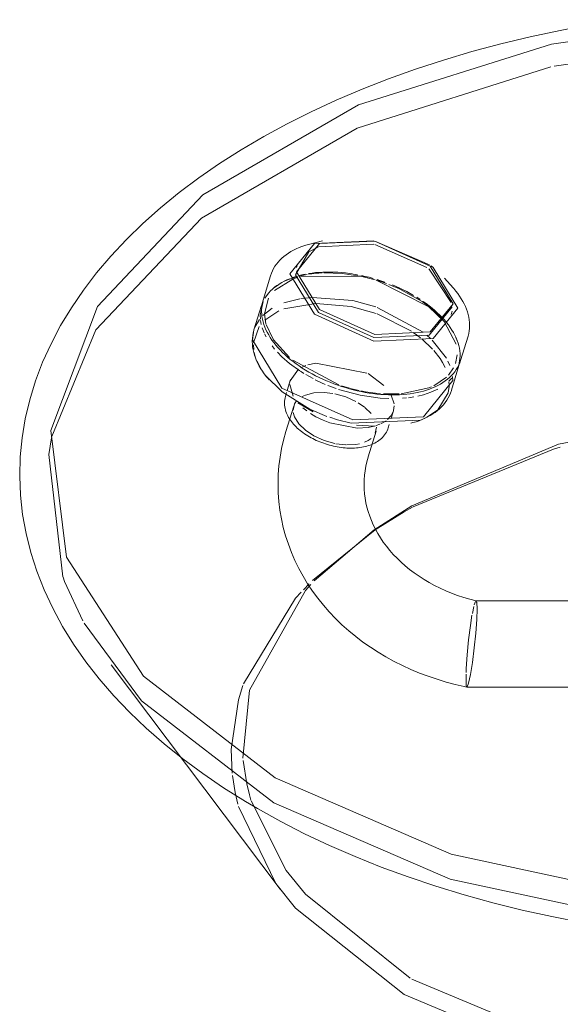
# Model space of a CAD drawing. Header units: inches. Extents: x -332 to 1204, y -60 to 270.
# Tile 47 of 91: x 353.14 to 357.32, y 2 to 9.62. Entities that reach past the tile are written whole.
import ezdxf

# ---------------------------------------------------------------- set-up
doc = ezdxf.new("R2010")
doc.units = ezdxf.units.IN
doc.header["$MEASUREMENT"] = 0
doc.layers.add('P-SANR-FIXT', color=6, linetype='Continuous', lineweight=9)

# ---------------------------------------------------------------- blocks, each defined once
blk = doc.blocks.new('SSG_Safety_Station_Shower_Eyewash_PLA_3_ - Default-V17-WASTE AND VENT RISER DIAGRAM')
at = {"layer": 'P-SANR-FIXT', "color": 10}
for p, q in [((-258.523, 9.2622), (-257.268, 9.4426)), ((-259.488, 7.7242), (-259.913, 7.9088)), ((-259.5107, 7.7052), (-259.913, 7.882)), ((-260.5262, 7.6335), (-260.5495, 7.6258)), ((-260.5084, 7.6283), (-260.5477, 7.6147)), ((-260.438, 7.6507), (-260.4892, 7.6403)), ((-260.0252, 7.6376), (-260.486, 7.6348)), ((-260.3201, 7.6627), (-260.4259, 7.6526)), ((-260.1664, 7.6582), (-260.3072, 7.6631)), ((-260.0264, 7.6373), (-260.1664, 7.6582)), ((-260.1087, 7.6577), (-260.139, 7.6615)), ((-260.0854, 7.6543), (-260.1087, 7.6577)), ((-260.0477, 7.6479), (-260.0782, 7.6532)), ((-259.9093, 7.6081), (-260.0244, 7.6369)), ((-259.9098, 7.6091), (-260.0213, 7.6368)), ((-260.5489, 7.6142), (-260.6911, 7.5248)), ((-260.6568, 7.5727), (-260.69, 7.5494)), ((-259.8752, 7.5976), (-259.901, 7.6057)), ((-259.8227, 7.5796), (-259.8752, 7.5976)), ((-259.735, 7.5441), (-259.8041, 7.5726)), ((-260.7454, 7.4946), (-260.7641, 7.4677)), ((-260.7051, 7.5374), (-260.7201, 7.5232)), ((-260.399, 7.4721), (-260.4854, 7.4629)), ((-259.5457, 7.44), (-259.7326, 7.5431)), ((-259.5616, 7.4572), (-259.5865, 7.473)), ((-260.7363, 7.4654), (-260.7675, 7.3447)), ((-260.3703, 7.4263), (-260.6189, 7.3828)), ((-260.494, 7.4616), (-260.6182, 7.4298)), ((-259.5385, 7.203), (-259.8959, 7.3955)), ((-260.7073, 7.3883), (-260.7813, 7.3312)), ((-260.7675, 7.3447), (-260.7566, 7.267)), ((-260.6558, 7.3678), (-260.7654, 7.2974)), ((-259.6297, 7.2111), (-259.8952, 7.3443)), ((-259.3957, 7.3158), (-259.4299, 7.3491)), ((-260.8091, 7.2472), (-260.853, 7.1195)), ((-260.8072, 7.3015), (-260.8415, 7.2421)), ((-260.7985, 7.2934), (-260.7928, 7.2635)), ((-260.7557, 7.2636), (-260.701, 7.1479)), ((-259.2838, 7.1105), (-259.3763, 7.2848)), ((-259.3289, 7.2395), (-259.343, 7.2591)), ((-260.7854, 7.2374), (-260.7708, 7.1991)), ((-260.7666, 7.19), (-260.755, 7.1672)), ((-259.5907, 7.1838), (-259.6159, 7.2017)), ((-259.5594, 7.1598), (-259.5907, 7.1838)), ((-259.4828, 7.1552), (-259.5107, 7.1801)), ((-260.8535, 7.1043), (-260.8511, 7.068)), ((-260.7094, 7.0972), (-260.6894, 7.0723)), ((-260.6998, 7.1462), (-260.5739, 7.0069)), ((-259.4654, 7.0725), (-259.5487, 7.1511)), ((-259.3582, 7.001), (-259.4679, 7.1409)), ((-259.2732, 7.1316), (-259.2859, 7.1617)), ((-259.2753, 7.1394), (-259.2837, 7.1596)), ((-259.2681, 7.1192), (-259.2753, 7.1394)), ((-260.8476, 7.047), (-260.8364, 7.0057)), ((-260.6673, 7.0472), (-260.6322, 7.0117)), ((-259.4078, 6.9998), (-259.4554, 7.0614)), ((-259.2882, 6.9605), (-259.2754, 7.027)), ((-260.827, 6.9809), (-260.7905, 6.9114)), ((-260.5489, 6.9862), (-260.1912, 6.795)), ((-260.4464, 6.9455), (-260.4801, 6.9307)), ((-259.3687, 6.9304), (-259.3886, 6.9691)), ((-259.3313, 6.9444), (-259.3466, 6.979)), ((-260.7771, 6.8915), (-260.7596, 6.8678)), ((-260.5044, 6.916), (-260.5682, 6.8252)), ((-260.4892, 6.9004), (-260.463, 6.8839)), ((-260.4481, 6.875), (-260.3914, 6.8435)), ((-259.8422, 6.7916), (-259.9652, 6.8821)), ((-259.3426, 6.87), (-259.3025, 6.9271)), ((-260.5653, 6.8366), (-260.5911, 6.7519)), ((-260.5711, 6.7973), (-260.5452, 6.7074)), ((-260.3746, 6.8349), (-260.3264, 6.8119)), ((-260.3264, 6.8119), (-260.2966, 6.7988)), ((-260.2773, 6.7908), (-260.2122, 6.7662)), ((-260.1704, 6.7881), (-260.1079, 6.7694)), ((-259.4549, 6.7884), (-259.3581, 6.8542)), ((-259.3374, 6.7957), (-259.3384, 6.8189)), ((-259.3383, 6.8237), (-259.3151, 6.848)), ((-259.3378, 6.7806), (-259.3374, 6.7957)), ((-259.3082, 6.8278), (-259.3101, 6.8606)), ((-260.1034, 6.7682), (-260.0346, 6.7515)), ((-259.9839, 6.7417), (-259.8681, 6.727)), ((-259.8461, 6.7255), (-259.7244, 6.725)), ((-259.7641, 6.6488), (-259.7857, 6.7164)), ((-259.7083, 6.726), (-259.4936, 6.7714)), ((-259.5787, 6.7085), (-259.5352, 6.7193)), ((-259.4936, 6.7714), (-259.4746, 6.7792)), ((-259.4256, 6.6024), (-259.3451, 6.7328)), ((-259.3445, 6.7355), (-259.3378, 6.7806)), ((-259.9938, 6.6232), (-260.043, 6.6572)), ((-259.8721, 6.6927), (-259.8044, 6.689)), ((-259.7679, 6.5974), (-259.7633, 6.6328)), ((-259.6983, 6.6914), (-259.6676, 6.6942)), ((-259.6514, 6.6961), (-259.6101, 6.7023)), ((-260.4702, 6.6179), (-260.4395, 6.593)), ((-260.4176, 6.6073), (-260.2843, 6.5516)), ((-259.9424, 6.5729), (-259.9893, 6.6195)), ((-259.7865, 6.5572), (-259.769, 6.5935)), ((-259.7864, 6.5367), (-259.769, 6.5935)), ((-259.5099, 6.5443), (-259.4279, 6.6004)), ((-260.2622, 6.5439), (-260.2021, 6.5251)), ((-260.2606, 6.5003), (-260.0506, 6.4612)), ((-259.9026, 6.4796), (-259.8749, 6.4897)), ((-259.8672, 6.4931), (-259.8259, 6.517)), ((-259.8138, 6.5267), (-259.7878, 6.5553)), ((-259.9101, 6.4203), (-259.8991, 6.4678)), ((-260.2138, 6.3395), (-260.1388, 6.3307)), ((-259.9938, 6.351), (-259.9658, 6.3644)), ((-259.9658, 6.3644), (-259.9424, 6.3804)), ((-259.9113, 5.6717), (-259.6867, 5.8111)), ((-259.6867, 5.8111), (-259.62, 5.8488)), ((-260.3958, 5.2817), (-259.9113, 5.6717)), ((-260.3839, 5.2769), (-259.9173, 5.6741)), ((-260.4668, 5.2094), (-260.4226, 5.2551)), ((-259.1426, 5.0918), (-259.1328, 5.118)), ((-259.1574, 5.0261), (-259.1463, 5.0783)), ((-259.2064, 4.5171), (-259.2058, 4.5544)), ((-259.197, 4.4571), (-259.1991, 4.4559)), ((-261.0184, 3.7882), (-261.0261, 3.9715)), ((-260.9057, 3.7053), (-260.9338, 3.8862)), ((-260.9956, 3.638), (-261.0165, 3.7706)), ((-260.8852, 3.6218), (-260.9057, 3.7053)), ((-260.9748, 3.5486), (-260.9956, 3.638)), ((-260.8732, 3.5804), (-260.8852, 3.6218)), ((-260.6788, 2.9341), (-260.97, 3.5307)), ((-260.5992, 3.0361), (-260.8716, 3.575))]:
    blk.add_line(p, q, dxfattribs=at)
at = {"layer": 'P-SANR-FIXT', "color": 254}
for p, q in [((-260.3196, 7.9105), (-260.4164, 7.8856)), ((-260.4248, 7.8241), (-260.5273, 7.6461)), ((-260.5111, 7.73), (-260.5186, 7.7052)), ((-260.721, 7.6406), (-260.7787, 7.4518)), ((-260.689, 7.551), (-260.7051, 7.5374)), ((-259.3065, 7.5467), (-259.3729, 7.6214)), ((-260.7899, 7.4108), (-260.8492, 7.2209)), ((-260.7779, 7.4419), (-260.8014, 7.3339)), ((-260.8014, 7.3339), (-260.7997, 7.3029)), ((-259.3225, 7.3399), (-259.3149, 7.3647)), ((-260.8492, 7.2209), (-260.8607, 7.1438)), ((-259.2484, 6.9845), (-259.1907, 7.1733)), ((-259.2619, 6.9442), (-259.2513, 7.0183)), ((-259.2513, 7.0183), (-259.252, 7.0386)), ((-259.3886, 6.9691), (-259.4078, 6.9998)), ((-259.3189, 6.7536), (-259.2619, 6.9442)), ((-260.5963, 6.7349), (-260.6052, 6.7059)), ((-260.0213, 6.7488), (-259.9839, 6.7417)), ((-260.5106, 6.6571), (-260.3908, 6.5861)), ((-260.5413, 6.631), (-260.6018, 6.433)), ((-260.3139, 6.521), (-260.2606, 6.5003)), ((-260.0538, 6.4831), (-259.9147, 6.4751)), ((-259.809, 6.4628), (-259.801, 6.4887)), ((-260.0506, 6.4612), (-259.9652, 6.4658)), ((-259.9652, 6.4658), (-259.9069, 6.4783)), ((-259.9642, 6.2383), (-259.9037, 6.4363)), ((-257.2145, 5.1226), (-259.1277, 5.1226)), ((-261.9558, 4.6279), (-260.6467, 2.8904)), ((-259.1991, 4.4559), (-259.1994, 4.456)), ((-259.1991, 4.4559), (-257.1977, 4.4559))]:
    blk.add_line(p, q, dxfattribs=at)
for points in [[(-258.2429, 9.5841, 0), (-258.4776, 9.54, 0), (-258.7091, 9.4905, 0), (-258.9372, 9.4356, 0), (-259.1613, 9.3756, 0), (-259.3812, 9.3103, 0), (-259.5965, 9.2401, 0), (-259.8069, 9.1648, 0), (-260.0121, 9.0847, 0), (-260.2117, 8.9999, 0), (-260.4054, 8.9104, 0), (-260.5929, 8.8165, 0), (-260.774, 8.7182, 0), (-260.9483, 8.6157, 0), (-261.1156, 8.5091, 0), (-261.2756, 8.3986, 0), (-261.428, 8.2843, 0), (-261.5726, 8.1664, 0), (-261.7092, 8.045, 0), (-261.8376, 7.9203, 0), (-261.9574, 7.7925, 0), (-262.0685, 7.6618, 0), (-262.1708, 7.5282, 0), (-262.2639, 7.3921, 0), (-262.3477, 7.2537, 0), (-262.422, 7.113, 0), (-262.4867, 6.9704, 0), (-262.5416, 6.8261, 0), (-262.5865, 6.6804, 0), (-262.6214, 6.5335, 0), (-262.6461, 6.3857, 0), (-262.6606, 6.2373, 0), (-262.6647, 6.0886, 0), (-262.6586, 5.94, 0), (-262.6422, 5.7917, 0), (-262.6156, 5.644, 0), (-262.5788, 5.4973, 0), (-262.5319, 5.3518, 0), (-262.4752, 5.2078, 0), (-262.4086, 5.0656, 0), (-262.3325, 4.9254, 0), (-262.2469, 4.7873, 0), (-262.152, 4.6517, 0), (-262.0481, 4.5187, 0), (-261.9353, 4.3885, 0), (-261.8138, 4.2612, 0), (-261.6839, 4.1372, 0), (-261.5457, 4.0165, 0), (-261.3996, 3.8992, 0), (-261.2457, 3.7856, 0), (-261.0843, 3.6759, 0), (-260.9157, 3.57, 0), (-260.8217, 3.5146, 0)], [(-260.6852, 3.7517, 0), (-261.7063, 4.5392, 0), (-262.3017, 5.4608, 0), (-262.4232, 6.442, 0), (-262.0611, 7.4032, 0), (-261.2445, 8.2666, 0), (-260.0398, 8.9622, 0), (-258.5444, 9.4336, 0), (-257.2265, 9.6225, 0)], [(-260.8217, 3.5146, 0), (-260.6424, 3.4152, 0), (-260.4566, 3.32, 0), (-260.2645, 3.2294, 0), (-260.0665, 3.1433, 0), (-259.8628, 3.0619, 0), (-259.6538, 2.9853, 0), (-259.4398, 2.9137, 0), (-259.2211, 2.8471, 0), (-258.9981, 2.7856, 0), (-258.771, 2.7293, 0), (-258.5404, 2.6784, 0), (-258.3065, 2.6328, 0)], [(-252.2197, 8.6393, 0), (-251.1986, 7.8518, 0), (-250.6032, 6.9301, 0), (-250.4816, 5.9489, 0), (-250.8438, 4.9877, 0), (-251.6604, 4.1243, 0), (-252.8651, 3.4288, 0), (-254.3605, 2.9573, 0), (-256.0254, 2.7482, 0), (-257.7249, 2.8184, 0), (-259.3213, 3.1622, 0), (-260.6852, 3.7517, 0)], [(-260.721, 7.6406, 0), (-260.7145, 7.6595, 0), (-260.7066, 7.678, 0), (-260.6974, 7.6959, 0), (-260.687, 7.7132, 0), (-260.6753, 7.7299, 0), (-260.6624, 7.746, 0), (-260.6484, 7.7614, 0), (-260.6333, 7.776, 0), (-260.6171, 7.79, 0), (-260.5999, 7.8032, 0), (-260.5817, 7.8157, 0), (-260.5626, 7.8274, 0), (-260.5426, 7.8384, 0), (-260.5217, 7.8486, 0), (-260.5, 7.8581, 0), (-260.4775, 7.8668, 0), (-260.4542, 7.8747, 0), (-260.4302, 7.8819, 0), (-260.4164, 7.8856, 0)], [(-259.9206, 7.9104, 0), (-260.3814, 7.8907, 0), (-260.5724, 7.6553, 0)], [(-260.5198, 7.6709, 0), (-260.342, 7.89, 0), (-259.913, 7.9084, 0), (-259.4839, 7.7153, 0), (-259.3062, 7.4238, 0)], [(-259.2687, 7.3899, 0), (-259.4597, 7.703, 0), (-259.4776, 7.7167, 0)], [(-260.5724, 7.6553, 0), (-260.3814, 7.3422, 0), (-259.9206, 7.1347, 0), (-259.4597, 7.1545, 0), (-259.2687, 7.3899, 0)], [(-260.5273, 7.6461, 0), (-260.3496, 7.3546, 0), (-259.9206, 7.1615, 0), (-259.4915, 7.1799, 0), (-259.3138, 7.399, 0)], [(-259.3062, 7.4238, 0), (-259.4839, 7.2047, 0), (-259.913, 7.1863, 0), (-260.342, 7.3794, 0), (-260.5198, 7.6709, 0)], [(-259.1783, 7.2574, 0), (-259.179, 7.2778, 0), (-259.181, 7.2983, 0), (-259.1844, 7.3189, 0), (-259.1891, 7.3395, 0), (-259.195, 7.3601, 0), (-259.2022, 7.3807, 0), (-259.2106, 7.4012, 0), (-259.2201, 7.4216, 0), (-259.2309, 7.4418, 0), (-259.2427, 7.4619, 0), (-259.2557, 7.4818, 0), (-259.2698, 7.5016, 0), (-259.2849, 7.5211, 0), (-259.301, 7.5404, 0), (-259.3065, 7.5467, 0)], [(-260.7786, 7.4518, 0), (-260.7837, 7.4329, 0), (-260.7874, 7.4137, 0), (-260.7897, 7.3943, 0), (-260.7907, 7.3745, 0), (-260.7907, 7.3699, 0)], [(-259.2484, 6.9845, 0), (-259.2548, 6.966, 0), (-259.2624, 6.9481, 0), (-259.2714, 6.9306, 0), (-259.2816, 6.9137, 0), (-259.293, 6.8973, 0), (-259.3056, 6.8816, 0), (-259.3194, 6.8665, 0), (-259.3343, 6.8521, 0), (-259.3502, 6.8384, 0), (-259.3672, 6.8254, 0), (-259.3851, 6.8131, 0), (-259.404, 6.8015, 0), (-259.4238, 6.7906, 0), (-259.4446, 6.7805, 0), (-259.4661, 6.7711, 0), (-259.4885, 6.7624, 0), (-259.5117, 6.7545, 0), (-259.5356, 6.7473, 0), (-259.5602, 6.741, 0), (-259.5856, 6.7353, 0), (-259.6115, 6.7305, 0), (-259.638, 6.7264, 0), (-259.6651, 6.723, 0), (-259.6928, 6.7205, 0), (-259.7209, 6.7187, 0), (-259.7494, 6.7177, 0), (-259.7784, 6.7175, 0), (-259.8077, 6.7181, 0), (-259.8373, 6.7194, 0), (-259.8671, 6.7215, 0), (-259.8972, 6.7243, 0), (-259.9275, 6.7279, 0), (-259.9579, 6.7322, 0), (-259.9884, 6.7373, 0), (-260.0189, 6.7432, 0), (-260.0494, 6.7497, 0), (-260.0799, 6.757, 0), (-260.1102, 6.7649, 0), (-260.1404, 6.7736, 0), (-260.1705, 6.7829, 0), (-260.2002, 6.7929, 0), (-260.2297, 6.8036, 0), (-260.2589, 6.8149, 0), (-260.2877, 6.8268, 0), (-260.316, 6.8393, 0), (-260.344, 6.8523, 0), (-260.3714, 6.866, 0), (-260.3982, 6.8801, 0), (-260.4245, 6.8948, 0), (-260.4501, 6.91, 0), (-260.4751, 6.9257, 0), (-260.4994, 6.9418, 0), (-260.5229, 6.9584, 0), (-260.5457, 6.9753, 0), (-260.5676, 6.9927, 0), (-260.5887, 7.0104, 0), (-260.6089, 7.0284, 0), (-260.6282, 7.0468, 0), (-260.6466, 7.0655, 0), (-260.664, 7.0844, 0), (-260.6804, 7.1036, 0), (-260.6957, 7.1229, 0), (-260.71, 7.1425, 0), (-260.7233, 7.1623, 0), (-260.7354, 7.1822, 0), (-260.7464, 7.2023, 0), (-260.7562, 7.2224, 0), (-260.7649, 7.2426, 0), (-260.7723, 7.2629, 0), (-260.7785, 7.2832, 0), (-260.7835, 7.3034, 0), (-260.7872, 7.3237, 0), (-260.7896, 7.3438, 0), (-260.7906, 7.3638, 0), (-260.7907, 7.3699, 0)], [(-259.1907, 7.1733, 0), (-259.1856, 7.1926, 0), (-259.1818, 7.2123, 0), (-259.1794, 7.2323, 0), (-259.1784, 7.2525, 0), (-259.1783, 7.2574, 0)], [(-260.8496, 7.2195, 0), (-260.855, 7.1991, 0), (-260.859, 7.1784, 0), (-260.8615, 7.1574, 0), (-260.8626, 7.1362, 0), (-260.8626, 7.1312, 0)], [(-260.8626, 7.1312, 0), (-260.8619, 7.1099, 0), (-260.8598, 7.0885, 0), (-260.8563, 7.0671, 0), (-260.8515, 7.0458, 0), (-260.8454, 7.0245, 0), (-260.838, 7.0034, 0), (-260.8294, 6.9824, 0), (-260.8196, 6.9616, 0), (-260.8087, 6.941, 0), (-260.7966, 6.9206, 0), (-260.7835, 6.9004, 0), (-260.7693, 6.8805, 0), (-260.7541, 6.8608, 0), (-260.7379, 6.8414, 0), (-260.7309, 6.8335, 0)], [(-260.8607, 7.1438, 0), (-260.6334, 6.7709, 0), (-260.0845, 6.5239, 0), (-259.5356, 6.5474, 0), (-259.3082, 6.8278, 0)], [(-259.252, 7.0386, 0), (-259.2541, 7.0586, 0), (-259.2575, 7.0788, 0)], [(-260.6322, 7.0117, 0), (-260.5744, 6.9615, 0), (-260.4929, 6.9028, 0)], [(-260.7596, 6.8678, 0), (-260.6314, 6.7402, 0), (-260.4176, 6.6073, 0)], [(-260.1955, 6.7604, 0), (-260.0264, 6.7149, 0), (-259.8721, 6.6927, 0)], [(-259.3193, 6.7521, 0), (-259.3262, 6.7322, 0), (-259.3345, 6.7128, 0), (-259.3441, 6.694, 0), (-259.3551, 6.6759, 0), (-259.3673, 6.6584, 0), (-259.3807, 6.6417, 0), (-259.3953, 6.6257, 0), (-259.411, 6.6105, 0), (-259.4277, 6.5961, 0), (-259.4454, 6.5825, 0), (-259.464, 6.5697, 0), (-259.4835, 6.5577, 0), (-259.5039, 6.5465, 0), (-259.5251, 6.5362, 0), (-259.5471, 6.5266, 0), (-259.5698, 6.5178, 0), (-259.5933, 6.5098, 0), (-259.6174, 6.5026, 0), (-259.6334, 6.4983, 0)], [(-259.5352, 6.7193, 0), (-259.4783, 6.7384, 0), (-259.4246, 6.7629, 0)], [(-260.6052, 6.7059, 0), (-260.6084, 6.6939, 0), (-260.6107, 6.6817, 0), (-260.6122, 6.6693, 0), (-260.6128, 6.6569, 0), (-260.6129, 6.6539, 0)], [(-259.809, 6.4628, 0), (-259.813, 6.451, 0), (-259.8179, 6.4395, 0), (-259.8236, 6.4285, 0), (-259.83, 6.4178, 0), (-259.8371, 6.4076, 0), (-259.8449, 6.3979, 0), (-259.8533, 6.3887, 0), (-259.8622, 6.3801, 0), (-259.8717, 6.3719, 0), (-259.8816, 6.3643, 0), (-259.892, 6.3572, 0), (-259.9027, 6.3506, 0), (-259.9139, 6.3445, 0), (-259.9254, 6.3388, 0), (-259.9372, 6.3337, 0), (-259.9494, 6.329, 0), (-259.9619, 6.3247, 0), (-259.9746, 6.3209, 0), (-259.9876, 6.3175, 0), (-260.0009, 6.3146, 0), (-260.0144, 6.312, 0), (-260.0281, 6.3099, 0), (-260.042, 6.3082, 0), (-260.0561, 6.3069, 0), (-260.0704, 6.306, 0), (-260.0849, 6.3055, 0), (-260.0995, 6.3054, 0), (-260.1142, 6.3057, 0), (-260.129, 6.3063, 0), (-260.1439, 6.3074, 0), (-260.1589, 6.3088, 0), (-260.174, 6.3106, 0), (-260.1891, 6.3127, 0), (-260.2042, 6.3153, 0), (-260.2193, 6.3182, 0), (-260.2344, 6.3214, 0), (-260.2495, 6.325, 0), (-260.2645, 6.3289, 0), (-260.2794, 6.3332, 0), (-260.2942, 6.3378, 0), (-260.3089, 6.3427, 0), (-260.3235, 6.348, 0), (-260.3379, 6.3536, 0), (-260.3522, 6.3595, 0), (-260.3662, 6.3657, 0), (-260.3801, 6.3721, 0), (-260.3937, 6.3789, 0), (-260.407, 6.386, 0), (-260.4202, 6.3933, 0), (-260.433, 6.4009, 0), (-260.4455, 6.4088, 0), (-260.4577, 6.4169, 0), (-260.4696, 6.4252, 0), (-260.4812, 6.4338, 0), (-260.4924, 6.4427, 0), (-260.5032, 6.4518, 0), (-260.5136, 6.4611, 0), (-260.5236, 6.4706, 0), (-260.5332, 6.4803, 0), (-260.5423, 6.4903, 0), (-260.551, 6.5004, 0), (-260.5592, 6.5108, 0), (-260.5669, 6.5214, 0), (-260.5742, 6.5322, 0), (-260.5809, 6.5432, 0), (-260.587, 6.5544, 0), (-260.5926, 6.5657, 0), (-260.5975, 6.5773, 0), (-260.6018, 6.5891, 0), (-260.6055, 6.601, 0), (-260.6085, 6.6132, 0), (-260.6107, 6.6254, 0), (-260.6122, 6.6377, 0), (-260.6128, 6.6502, 0), (-260.6129, 6.6539, 0)], [(-259.9173, 5.6741, 0), (-259.6259, 5.8594, 0), (-258.49, 6.3359, 0), (-257.1545, 6.5864, 0), (-256.8048, 6.6103, 0)], [(-260.2021, 6.5251, 0), (-260.0954, 6.4989, 0), (-259.5594, 6.5219, 0), (-259.5218, 6.5383, 0)], [(-260.6018, 6.433, 0), (-260.6201, 6.3677, 0), (-260.6351, 6.3017, 0), (-260.647, 6.2352, 0), (-260.6556, 6.1682, 0), (-260.6609, 6.1009, 0), (-260.6629, 6.0334, 0), (-260.6629, 6.026, 0)], [(-259.9963, 6.026, 0), (-259.9954, 6.0609, 0), (-259.9928, 6.0957, 0), (-259.9886, 6.1305, 0), (-259.9826, 6.1653, 0), (-259.9748, 6.1999, 0), (-259.9654, 6.2345, 0), (-259.9642, 6.2383, 0)], [(-260.6629, 6.026, 0), (-260.6613, 5.9585, 0), (-260.6563, 5.8912, 0), (-260.6481, 5.8241, 0), (-260.6366, 5.7575, 0), (-260.6219, 5.6914, 0), (-260.604, 5.6261, 0), (-260.583, 5.5616, 0), (-260.5589, 5.4981, 0), (-260.5318, 5.4356, 0), (-260.5019, 5.3744, 0), (-260.4691, 5.3144, 0), (-260.4335, 5.2559, 0), (-260.3953, 5.1988, 0), (-260.3546, 5.1432, 0), (-260.3113, 5.0893, 0), (-260.2657, 5.0372, 0), (-260.2178, 4.9868, 0), (-260.1677, 4.9382, 0), (-260.1155, 4.8915, 0), (-260.0613, 4.8468, 0), (-260.0053, 4.8041, 0), (-259.9474, 4.7634, 0), (-259.8878, 4.7248, 0), (-259.8266, 4.6883, 0), (-259.7639, 4.6539, 0), (-259.6997, 4.6218, 0), (-259.6343, 4.5918, 0), (-259.5676, 4.5641, 0), (-259.4999, 4.5387, 0), (-259.431, 4.5156, 0), (-259.3613, 4.4947, 0), (-259.2908, 4.4762, 0), (-259.2195, 4.4601, 0), (-259.1994, 4.456, 0)], [(-259.1271, 5.1225, 0), (-259.176, 5.1352, 0), (-259.2241, 5.1493, 0), (-259.2714, 5.165, 0), (-259.3176, 5.1822, 0), (-259.3628, 5.2007, 0), (-259.4069, 5.2207, 0), (-259.4497, 5.242, 0), (-259.4913, 5.2645, 0), (-259.5315, 5.2883, 0), (-259.5702, 5.3132, 0), (-259.6075, 5.3392, 0), (-259.6433, 5.3662, 0), (-259.6775, 5.3941, 0), (-259.71, 5.423, 0), (-259.7409, 5.4526, 0), (-259.77, 5.483, 0), (-259.7974, 5.5141, 0), (-259.8231, 5.5457, 0), (-259.847, 5.578, 0), (-259.8691, 5.6107, 0), (-259.8894, 5.6438, 0), (-259.9079, 5.6773, 0), (-259.9247, 5.711, 0), (-259.9396, 5.7451, 0), (-259.9528, 5.7793, 0), (-259.9642, 5.8137, 0), (-259.9739, 5.8483, 0), (-259.9818, 5.883, 0), (-259.988, 5.9177, 0), (-259.9925, 5.9525, 0), (-259.9952, 5.9873, 0), (-259.9962, 6.0222, 0), (-259.9963, 6.026, 0)], [(-260.9355, 3.9055, 0), (-260.8852, 4.4325, 0), (-260.4513, 5.2035, 0), (-260.4093, 5.2499, 0)], [(-259.1302, 5.1214, 0), (-259.1218, 5.1109, 0), (-259.1188, 5.0614, 0)], [(-259.1188, 5.0614, 0), (-259.1218, 4.9788, 0), (-259.1302, 4.8735, 0), (-259.1426, 4.7583, 0), (-259.1574, 4.647, 0), (-259.1724, 4.5529, 0), (-259.1861, 4.4868, 0), (-259.197, 4.4571, 0)], [(-259.6867, 2.0765, 0), (-260.5278, 2.7449, 0), (-260.6788, 2.9341, 0)], [(-252.2317, 2.9263, 0), (-252.3771, 2.7449, 0), (-253.2182, 2.0765, 0), (-254.3759, 1.5909, 0), (-255.7369, 1.3355, 0), (-257.168, 1.3355, 0), (-258.529, 1.5909, 0), (-259.6867, 2.0765, 0)]]:
    blk.add_polyline3d(points, dxfattribs=at)
at = {"layer": 'P-SANR-FIXT', "color": 10}
for points in [[(-262.4162, 6.3964, 0), (-262.0755, 7.2209, 0), (-261.2569, 8.0865, 0), (-260.049, 8.7839, 0), (-258.5497, 9.2565, 0)], [(-259.9206, 7.8836, 0), (-260.3496, 7.8652, 0), (-260.4248, 7.8241, 0)], [(-260.5125, 7.6343, 0), (-260.5744, 7.6138, 0), (-260.6131, 7.5969, 0)], [(-260.4519, 7.6522, 0), (-260.4774, 7.6467, 0), (-260.5011, 7.6408, 0)], [(-260.139, 7.6615, 0), (-260.1692, 7.6645, 0), (-260.1991, 7.6667, 0), (-260.2288, 7.6682, 0), (-260.2582, 7.6689, 0), (-260.2873, 7.6688, 0), (-260.3159, 7.668, 0), (-260.3442, 7.6664, 0), (-260.3719, 7.664, 0), (-260.3991, 7.6608, 0), (-260.4258, 7.6569, 0)], [(-259.9257, 7.6197, 0), (-259.9561, 7.6278, 0), (-259.9866, 7.6352, 0), (-260.0171, 7.6419, 0)], [(-259.3205, 7.4336, 0), (-259.4915, 7.6905, 0), (-259.4956, 7.6938, 0)], [(-260.5721, 7.6173, 0), (-260.5938, 7.608, 0), (-260.6147, 7.5981, 0), (-260.6346, 7.5874, 0), (-260.6537, 7.5759, 0), (-260.6718, 7.5638, 0), (-260.689, 7.551, 0)], [(-259.3763, 7.2848, 0), (-259.4936, 7.3993, 0), (-259.9015, 7.6067, 0)], [(-259.8358, 7.5912, 0), (-259.8655, 7.6014, 0), (-259.8955, 7.6109, 0)], [(-259.612, 7.4883, 0), (-259.6382, 7.5031, 0), (-259.6649, 7.5174, 0), (-259.6923, 7.5311, 0), (-259.7201, 7.5443, 0), (-259.7484, 7.557, 0), (-259.7772, 7.569, 0)], [(-260.7201, 7.5232, 0), (-260.7341, 7.5083, 0), (-260.7454, 7.4946, 0)], [(-259.9041, 7.3983, 0), (-260.0845, 7.4477, 0), (-260.399, 7.4721, 0)], [(-259.9033, 7.3472, 0), (-260.0954, 7.401, 0), (-260.3703, 7.4263, 0)], [(-259.4299, 7.3491, 0), (-259.4783, 7.3906, 0), (-259.5457, 7.44, 0)], [(-259.3915, 7.3167, 0), (-259.4096, 7.3354, 0), (-259.4287, 7.3539, 0), (-259.4488, 7.372, 0), (-259.4697, 7.3898, 0), (-259.4915, 7.4072, 0), (-259.5141, 7.4243, 0), (-259.5375, 7.4409, 0)], [(-259.343, 7.2591, 0), (-259.3581, 7.2785, 0), (-259.3743, 7.2977, 0), (-259.3915, 7.3167, 0)], [(-259.2837, 7.1596, 0), (-259.2933, 7.1797, 0), (-259.304, 7.1998, 0), (-259.3159, 7.2197, 0), (-259.3289, 7.2395, 0)], [(-259.2575, 7.0788, 0), (-259.2622, 7.099, 0), (-259.2681, 7.1192, 0)], [(-259.9737, 6.8866, 0), (-260.3691, 6.9643, 0), (-260.4331, 6.9501, 0)], [(-260.2371, 6.7289, 0), (-260.3063, 6.7366, 0), (-260.3843, 6.7333, 0), (-260.4512, 6.7163, 0), (-260.475, 6.7053, 0)], [(-260.0608, 6.6674, 0), (-260.1388, 6.7025, 0), (-260.2225, 6.7261, 0)], [(-260.5191, 6.6708, 0), (-260.535, 6.6471, 0), (-260.546, 6.5995, 0)], [(-260.5446, 6.5818, 0), (-260.535, 6.5475, 0), (-260.5026, 6.4945, 0), (-260.4512, 6.4442, 0), (-260.3843, 6.3999, 0), (-260.3063, 6.3648, 0), (-260.2225, 6.3412, 0)], [(-260.4109, 6.5731, 0), (-260.3691, 6.548, 0), (-260.3139, 6.521, 0)], [(-262.3299, 5.3093, 0), (-262.4386, 6.2572, 0), (-262.4185, 6.3849, 0)], [(-260.1317, 6.3305, 0), (-260.0608, 6.3341, 0), (-260.0322, 6.3394, 0)], [(-259.6166, 5.8507, 0), (-258.529, 6.2967, 0), (-258.4774, 6.3116, 0)], [(-262.1756, 4.9684, 0), (-262.3167, 5.2735, 0), (-262.3284, 5.3051, 0)], [(-260.9306, 4.4812, 0), (-260.5278, 5.1427, 0), (-260.4844, 5.1907, 0)], [(-259.2054, 4.5672, 0), (-259.204, 4.5997, 0), (-259.197, 4.7051, 0), (-259.1861, 4.8206, 0), (-259.1724, 4.9319, 0), (-259.16, 5.0118, 0)], [(-260.6961, 3.56, 0), (-261.7198, 4.3495, 0), (-262.1651, 4.9495, 0)], [(-259.1994, 4.456, 0), (-259.204, 4.4676, 0), (-259.2064, 4.5171, 0)], [(-261.0261, 3.9715, 0), (-260.97, 4.3569, 0), (-260.9351, 4.4685, 0)], [(-251.7956, 3.8246, 0), (-252.8559, 3.2362, 0), (-254.3552, 2.7636, 0), (-256.0243, 2.5539, 0), (-257.7281, 2.6243, 0), (-259.3286, 2.9689, 0), (-260.6961, 3.56, 0)], [(-259.638, 2.202, 0), (-260.4513, 2.8508, 0), (-260.5992, 3.0361, 0)], [(-255.768, 1.4663, 0), (-257.1545, 1.4679, 0), (-258.49, 1.7184, 0), (-259.6259, 2.1949, 0)]]:
    blk.add_polyline3d(points, dxfattribs=at)

msp = doc.modelspace()

# ---------------------------------------------------------------- block references
at = {"layer": 'P-SANR-FIXT', "color": 10}
msp.add_blockref('SSG_Safety_Station_Shower_Eyewash_PLA_3_ - Default-V17-WASTE AND VENT RISER DIAGRAM', (615.8002, 0), dxfattribs=at)

doc.saveas('drawing.dxf')
